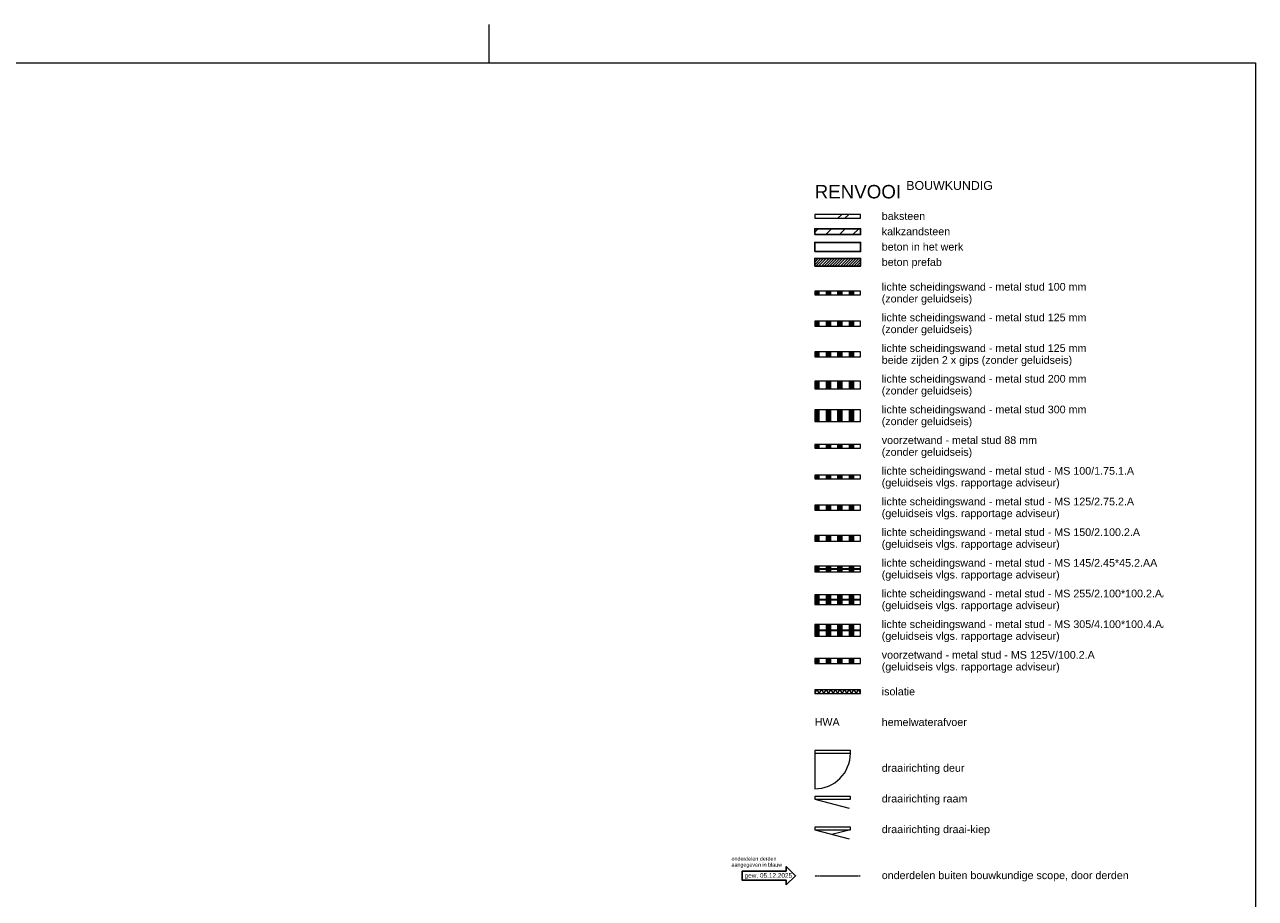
# Model space of a CAD drawing. Extents: x 0 to 92550, y 0 to 59400.
# Tile 37 of 37: x 50984 to 83100, y 36609 to 59400. Entities that reach past the tile are written whole.
import ezdxf
from ezdxf.xclip import XClip

# ---------------------------------------------------------------- set-up
doc = ezdxf.new("R2010")
doc.units = 0
doc.header["$MEASUREMENT"] = 0
doc.header["$XCLIPFRAME"] = 0
doc.linetypes.add('Streeplijn fijn', pattern=[234.119993, 155.999994, -78.119999])
for name, color, linetype in [('ZZ 22 Binnenwand metal stud', 7, 'Continuous'), ('ZZ Aankleding 2D tek', 7, 'Continuous'), ('ZZ Markers wijzigingspijlen', 7, 'Continuous')]:
    doc.layers.add(name, color=color, linetype=linetype)
doc.styles.add('GENERATED_STYLE_1', font='arial.ttf')

# ---------------------------------------------------------------- blocks, each defined once
blk = doc.blocks.new('*X119')
at = {"layer": 'ZZ Aankleding 2D tek', "color": 7, "linetype": 'Continuous', "lineweight": 5, "ltscale": 0.01}
for p, q in [((71627, 52450), (71627, 52400)), ((71627, 52400), (71627, 52350)), ((71655, 52450), (71655, 52400)), ((71655, 52400), (71655, 52350)), ((71682, 52450), (71682, 52400)), ((71682, 52400), (71682, 52350)), ((71710, 52450), (71710, 52400)), ((71710, 52400), (71710, 52350)), ((71900, 52450), (71900, 52400)), ((71900, 52400), (71900, 52350)), ((71927, 52450), (71927, 52400)), ((71927, 52400), (71927, 52350)), ((71955, 52450), (71955, 52400)), ((71955, 52400), (71955, 52350)), ((71982, 52450), (71982, 52400)), ((71982, 52400), (71982, 52350)), ((72010, 52450), (72010, 52400)), ((72010, 52400), (72010, 52350)), ((72200, 52450), (72200, 52400)), ((72200, 52400), (72200, 52350)), ((72227, 52450), (72227, 52400)), ((72227, 52400), (72227, 52350)), ((72255, 52450), (72255, 52400)), ((72255, 52400), (72255, 52350)), ((72282, 52450), (72282, 52400)), ((72282, 52400), (72282, 52350)), ((72310, 52450), (72310, 52400)), ((72310, 52400), (72310, 52350)), ((72500, 52450), (72500, 52400)), ((72500, 52400), (72500, 52350)), ((72527, 52450), (72527, 52400)), ((72527, 52400), (72527, 52350)), ((72555, 52450), (72555, 52400)), ((72555, 52400), (72555, 52350)), ((72582, 52450), (72582, 52400)), ((72582, 52400), (72582, 52350)), ((72610, 52450), (72610, 52400)), ((72610, 52400), (72610, 52350))]:
    blk.add_line(p, q, dxfattribs=at)
blk = doc.blocks.new('*X120')
at = {"layer": 'ZZ Aankleding 2D tek', "color": 7, "linetype": 'Continuous', "lineweight": 5, "ltscale": 0.01}
for p, q in [((71627, 51662), (71627, 51600)), ((71627, 51600), (71627, 51537)), ((71655, 51662), (71655, 51600)), ((71655, 51600), (71655, 51537)), ((71682, 51662), (71682, 51600)), ((71682, 51600), (71682, 51537)), ((71710, 51662), (71710, 51600)), ((71710, 51600), (71710, 51537)), ((71900, 51662), (71900, 51600)), ((71900, 51600), (71900, 51537)), ((71927, 51662), (71927, 51600)), ((71927, 51600), (71927, 51537)), ((71955, 51662), (71955, 51600)), ((71955, 51600), (71955, 51537)), ((71982, 51662), (71982, 51600)), ((71982, 51600), (71982, 51537)), ((72010, 51662), (72010, 51600)), ((72010, 51600), (72010, 51537)), ((72200, 51662), (72200, 51600)), ((72200, 51600), (72200, 51537)), ((72227, 51662), (72227, 51600)), ((72227, 51600), (72227, 51537)), ((72255, 51662), (72255, 51600)), ((72255, 51600), (72255, 51537)), ((72282, 51662), (72282, 51600)), ((72282, 51600), (72282, 51537)), ((72310, 51662), (72310, 51600)), ((72310, 51600), (72310, 51537)), ((72500, 51662), (72500, 51600)), ((72500, 51600), (72500, 51537)), ((72527, 51662), (72527, 51600)), ((72527, 51600), (72527, 51537)), ((72555, 51662), (72555, 51600)), ((72555, 51600), (72555, 51537)), ((72582, 51662), (72582, 51600)), ((72582, 51600), (72582, 51537)), ((72610, 51662), (72610, 51600)), ((72610, 51600), (72610, 51537))]:
    blk.add_line(p, q, dxfattribs=at)
blk = doc.blocks.new('*X121')
at = {"layer": 'ZZ Aankleding 2D tek', "color": 7, "linetype": 'Continuous', "lineweight": 5, "ltscale": 0.01}
for p, q in [((71627, 50100), (71627, 50000)), ((71627, 50000), (71627, 49900)), ((71655, 50100), (71655, 50000)), ((71655, 50000), (71655, 49900)), ((71682, 50100), (71682, 50000)), ((71682, 50000), (71682, 49900)), ((71710, 50100), (71710, 50000)), ((71710, 50000), (71710, 49900)), ((71900, 50100), (71900, 50000)), ((71900, 50000), (71900, 49900)), ((71927, 50100), (71927, 50000)), ((71927, 50000), (71927, 49900)), ((71955, 50100), (71955, 50000)), ((71955, 50000), (71955, 49900)), ((71982, 50100), (71982, 50000)), ((71982, 50000), (71982, 49900)), ((72010, 50100), (72010, 50000)), ((72010, 50000), (72010, 49900)), ((72200, 50100), (72200, 50000)), ((72200, 50000), (72200, 49900)), ((72227, 50100), (72227, 50000)), ((72227, 50000), (72227, 49900)), ((72255, 50100), (72255, 50000)), ((72255, 50000), (72255, 49900)), ((72282, 50100), (72282, 50000)), ((72282, 50000), (72282, 49900)), ((72310, 50100), (72310, 50000)), ((72310, 50000), (72310, 49900)), ((72500, 50100), (72500, 50000)), ((72500, 50000), (72500, 49900)), ((72527, 50100), (72527, 50000)), ((72527, 50000), (72527, 49900)), ((72555, 50100), (72555, 50000)), ((72555, 50000), (72555, 49900)), ((72582, 50100), (72582, 50000)), ((72582, 50000), (72582, 49900)), ((72610, 50100), (72610, 50000)), ((72610, 50000), (72610, 49900))]:
    blk.add_line(p, q, dxfattribs=at)
blk = doc.blocks.new('*X122')
at = {"layer": 'ZZ Aankleding 2D tek', "color": 7, "linetype": 'Continuous', "lineweight": 5, "ltscale": 0.01}
for p, q in [((71627, 50862), (71627, 50800)), ((71627, 50800), (71627, 50737)), ((71655, 50862), (71655, 50800)), ((71655, 50800), (71655, 50737)), ((71682, 50862), (71682, 50800)), ((71682, 50800), (71682, 50737)), ((71710, 50862), (71710, 50800)), ((71710, 50800), (71710, 50737)), ((71900, 50862), (71900, 50800)), ((71900, 50800), (71900, 50737)), ((71927, 50862), (71927, 50800)), ((71927, 50800), (71927, 50737)), ((71955, 50862), (71955, 50800)), ((71955, 50800), (71955, 50737)), ((71982, 50862), (71982, 50800)), ((71982, 50800), (71982, 50737)), ((72010, 50862), (72010, 50800)), ((72010, 50800), (72010, 50737)), ((72200, 50862), (72200, 50800)), ((72200, 50800), (72200, 50737)), ((72227, 50862), (72227, 50800)), ((72227, 50800), (72227, 50737)), ((72255, 50862), (72255, 50800)), ((72255, 50800), (72255, 50737)), ((72282, 50862), (72282, 50800)), ((72282, 50800), (72282, 50737)), ((72310, 50862), (72310, 50800)), ((72310, 50800), (72310, 50737)), ((72500, 50862), (72500, 50800)), ((72500, 50800), (72500, 50737)), ((72527, 50862), (72527, 50800)), ((72527, 50800), (72527, 50737)), ((72555, 50862), (72555, 50800)), ((72555, 50800), (72555, 50737)), ((72582, 50862), (72582, 50800)), ((72582, 50800), (72582, 50737)), ((72610, 50862), (72610, 50800)), ((72610, 50800), (72610, 50737))]:
    blk.add_line(p, q, dxfattribs=at)
blk = doc.blocks.new('*X123')
at = {"layer": 'ZZ Aankleding 2D tek', "color": 7, "linetype": 'Continuous', "lineweight": 5, "ltscale": 0.01}
for p, q in [((71627, 49350), (71627, 49200)), ((71627, 49200), (71627, 49050)), ((71655, 49350), (71655, 49200)), ((71655, 49200), (71655, 49050)), ((71682, 49350), (71682, 49200)), ((71682, 49200), (71682, 49050)), ((71710, 49350), (71710, 49200)), ((71710, 49200), (71710, 49050)), ((71900, 49350), (71900, 49200)), ((71900, 49200), (71900, 49050)), ((71927, 49350), (71927, 49200)), ((71927, 49200), (71927, 49050)), ((71955, 49350), (71955, 49200)), ((71955, 49200), (71955, 49050)), ((71982, 49350), (71982, 49200)), ((71982, 49200), (71982, 49050)), ((72010, 49350), (72010, 49200)), ((72010, 49200), (72010, 49050)), ((72200, 49350), (72200, 49200)), ((72200, 49200), (72200, 49050)), ((72227, 49350), (72227, 49200)), ((72227, 49200), (72227, 49050)), ((72255, 49350), (72255, 49200)), ((72255, 49200), (72255, 49050)), ((72282, 49350), (72282, 49200)), ((72282, 49200), (72282, 49050)), ((72310, 49350), (72310, 49200)), ((72310, 49200), (72310, 49050)), ((72500, 49350), (72500, 49200)), ((72500, 49200), (72500, 49050)), ((72527, 49350), (72527, 49200)), ((72527, 49200), (72527, 49050)), ((72555, 49350), (72555, 49200)), ((72555, 49200), (72555, 49050)), ((72582, 49350), (72582, 49200)), ((72582, 49200), (72582, 49050)), ((72610, 49350), (72610, 49200)), ((72610, 49200), (72610, 49050))]:
    blk.add_line(p, q, dxfattribs=at)
blk = doc.blocks.new('*X124')
at = {"layer": 'ZZ Aankleding 2D tek', "color": 7, "linetype": 'Continuous', "lineweight": 5, "ltscale": 0.01}
for p, q in [((71627, 48444), (71627, 48400)), ((71627, 48400), (71627, 48356)), ((71655, 48444), (71655, 48400)), ((71655, 48400), (71655, 48356)), ((71682, 48444), (71682, 48400)), ((71682, 48400), (71682, 48356)), ((71710, 48444), (71710, 48400)), ((71710, 48400), (71710, 48356)), ((71900, 48444), (71900, 48400)), ((71900, 48400), (71900, 48356)), ((71927, 48444), (71927, 48400)), ((71927, 48400), (71927, 48356)), ((71955, 48444), (71955, 48400)), ((71955, 48400), (71955, 48356)), ((71982, 48444), (71982, 48400)), ((71982, 48400), (71982, 48356)), ((72010, 48444), (72010, 48400)), ((72010, 48400), (72010, 48356)), ((72200, 48444), (72200, 48400)), ((72200, 48400), (72200, 48356)), ((72227, 48444), (72227, 48400)), ((72227, 48400), (72227, 48356)), ((72255, 48444), (72255, 48400)), ((72255, 48400), (72255, 48356)), ((72282, 48444), (72282, 48400)), ((72282, 48400), (72282, 48356)), ((72310, 48444), (72310, 48400)), ((72310, 48400), (72310, 48356)), ((72500, 48444), (72500, 48400)), ((72500, 48400), (72500, 48356)), ((72527, 48444), (72527, 48400)), ((72527, 48400), (72527, 48356)), ((72555, 48444), (72555, 48400)), ((72555, 48400), (72555, 48356)), ((72582, 48444), (72582, 48400)), ((72582, 48400), (72582, 48356)), ((72610, 48444), (72610, 48400)), ((72610, 48400), (72610, 48356))]:
    blk.add_line(p, q, dxfattribs=at)
blk = doc.blocks.new('*X125')
at = {"layer": 'ZZ 22 Binnenwand metal stud', "color": 7, "linetype": 'Continuous', "lineweight": 5, "ltscale": 0.01}
for p, q in [((71627, 46862), (71627, 46800)), ((71627, 46800), (71627, 46737)), ((71655, 46862), (71655, 46800)), ((71655, 46800), (71655, 46737)), ((71682, 46862), (71682, 46800)), ((71682, 46800), (71682, 46737)), ((71710, 46862), (71710, 46800)), ((71710, 46800), (71710, 46737)), ((71900, 46862), (71900, 46800)), ((71900, 46800), (71900, 46737)), ((71927, 46862), (71927, 46800)), ((71927, 46800), (71927, 46737)), ((71955, 46862), (71955, 46800)), ((71955, 46800), (71955, 46737)), ((71982, 46862), (71982, 46800)), ((71982, 46800), (71982, 46737)), ((72010, 46862), (72010, 46800)), ((72010, 46800), (72010, 46737)), ((72200, 46862), (72200, 46800)), ((72200, 46800), (72200, 46737)), ((72227, 46862), (72227, 46800)), ((72227, 46800), (72227, 46737)), ((72255, 46862), (72255, 46800)), ((72255, 46800), (72255, 46737)), ((72282, 46862), (72282, 46800)), ((72282, 46800), (72282, 46737)), ((72310, 46862), (72310, 46800)), ((72310, 46800), (72310, 46737)), ((72500, 46862), (72500, 46800)), ((72500, 46800), (72500, 46737)), ((72527, 46862), (72527, 46800)), ((72527, 46800), (72527, 46737)), ((72555, 46862), (72555, 46800)), ((72555, 46800), (72555, 46737)), ((72582, 46862), (72582, 46800)), ((72582, 46800), (72582, 46737)), ((72610, 46862), (72610, 46800)), ((72610, 46800), (72610, 46737))]:
    blk.add_line(p, q, dxfattribs=at)
blk = doc.blocks.new('*X126')
at = {"layer": 'ZZ 22 Binnenwand metal stud', "color": 7, "linetype": 'Continuous', "lineweight": 5, "ltscale": 0.01}
for p, q in [((71627, 46075), (71627, 46000)), ((71627, 46000), (71627, 45925)), ((71655, 46075), (71655, 46000)), ((71655, 46000), (71655, 45925)), ((71682, 46075), (71682, 46000)), ((71682, 46000), (71682, 45925)), ((71710, 46075), (71710, 46000)), ((71710, 46000), (71710, 45925)), ((71900, 46075), (71900, 46000)), ((71900, 46000), (71900, 45925)), ((71927, 46075), (71927, 46000)), ((71927, 46000), (71927, 45925)), ((71955, 46075), (71955, 46000)), ((71955, 46000), (71955, 45925)), ((71982, 46075), (71982, 46000)), ((71982, 46000), (71982, 45925)), ((72010, 46075), (72010, 46000)), ((72010, 46000), (72010, 45925)), ((72200, 46075), (72200, 46000)), ((72200, 46000), (72200, 45925)), ((72227, 46075), (72227, 46000)), ((72227, 46000), (72227, 45925)), ((72255, 46075), (72255, 46000)), ((72255, 46000), (72255, 45925)), ((72282, 46075), (72282, 46000)), ((72282, 46000), (72282, 45925)), ((72310, 46075), (72310, 46000)), ((72310, 46000), (72310, 45925)), ((72500, 46075), (72500, 46000)), ((72500, 46000), (72500, 45925)), ((72527, 46075), (72527, 46000)), ((72527, 46000), (72527, 45925)), ((72555, 46075), (72555, 46000)), ((72555, 46000), (72555, 45925)), ((72582, 46075), (72582, 46000)), ((72582, 46000), (72582, 45925)), ((72610, 46075), (72610, 46000)), ((72610, 46000), (72610, 45925))]:
    blk.add_line(p, q, dxfattribs=at)
blk = doc.blocks.new('*X127')
at = {"layer": 'ZZ 22 Binnenwand metal stud', "color": 7, "linetype": 'Continuous', "lineweight": 5, "ltscale": 0.01}
for p, q in [((71627, 42862), (71627, 42800)), ((71627, 42800), (71627, 42737)), ((71655, 42862), (71655, 42800)), ((71655, 42800), (71655, 42737)), ((71682, 42862), (71682, 42800)), ((71682, 42800), (71682, 42737)), ((71710, 42862), (71710, 42800)), ((71710, 42800), (71710, 42737)), ((71900, 42862), (71900, 42800)), ((71900, 42800), (71900, 42737)), ((71927, 42862), (71927, 42800)), ((71927, 42800), (71927, 42737)), ((71955, 42862), (71955, 42800)), ((71955, 42800), (71955, 42737)), ((71982, 42862), (71982, 42800)), ((71982, 42800), (71982, 42737)), ((72010, 42862), (72010, 42800)), ((72010, 42800), (72010, 42737)), ((72200, 42862), (72200, 42800)), ((72200, 42800), (72200, 42737)), ((72227, 42862), (72227, 42800)), ((72227, 42800), (72227, 42737)), ((72255, 42862), (72255, 42800)), ((72255, 42800), (72255, 42737)), ((72282, 42862), (72282, 42800)), ((72282, 42800), (72282, 42737)), ((72310, 42862), (72310, 42800)), ((72310, 42800), (72310, 42737)), ((72500, 42862), (72500, 42800)), ((72500, 42800), (72500, 42737)), ((72527, 42862), (72527, 42800)), ((72527, 42800), (72527, 42737)), ((72555, 42862), (72555, 42800)), ((72555, 42800), (72555, 42737)), ((72582, 42862), (72582, 42800)), ((72582, 42800), (72582, 42737)), ((72610, 42862), (72610, 42800)), ((72610, 42800), (72610, 42737))]:
    blk.add_line(p, q, dxfattribs=at)
blk = doc.blocks.new('*X128')
at = {"layer": 'ZZ 22 Binnenwand metal stud', "color": 7, "linetype": 'Continuous', "lineweight": 5, "ltscale": 0.01}
for p, q in [((71627, 43597), (71627, 43522)), ((71627, 43522), (71627, 43447)), ((71655, 43597), (71655, 43522)), ((71655, 43522), (71655, 43447)), ((71682, 43597), (71682, 43522)), ((71682, 43522), (71682, 43447)), ((71710, 43597), (71710, 43522)), ((71710, 43522), (71710, 43447)), ((71900, 43597), (71900, 43522)), ((71900, 43522), (71900, 43447)), ((71927, 43597), (71927, 43522)), ((71927, 43522), (71927, 43447)), ((71955, 43597), (71955, 43522)), ((71955, 43522), (71955, 43447)), ((71982, 43597), (71982, 43522)), ((71982, 43522), (71982, 43447)), ((72010, 43597), (72010, 43522)), ((72010, 43522), (72010, 43447)), ((72200, 43597), (72200, 43522)), ((72200, 43522), (72200, 43447)), ((72227, 43597), (72227, 43522)), ((72227, 43522), (72227, 43447)), ((72255, 43597), (72255, 43522)), ((72255, 43522), (72255, 43447)), ((72282, 43597), (72282, 43522)), ((72282, 43522), (72282, 43447)), ((72310, 43597), (72310, 43522)), ((72310, 43522), (72310, 43447)), ((72500, 43597), (72500, 43522)), ((72500, 43522), (72500, 43447)), ((72527, 43597), (72527, 43522)), ((72527, 43522), (72527, 43447)), ((72555, 43597), (72555, 43522)), ((72555, 43522), (72555, 43447)), ((72582, 43597), (72582, 43522)), ((72582, 43522), (72582, 43447)), ((72610, 43597), (72610, 43522)), ((72610, 43522), (72610, 43447))]:
    blk.add_line(p, q, dxfattribs=at)
blk = doc.blocks.new('*X129')
at = {"layer": 'ZZ 22 Binnenwand metal stud', "color": 7, "linetype": 'Continuous', "lineweight": 5, "ltscale": 0.01}
for p, q in [((71627, 43752), (71627, 43677)), ((71627, 43677), (71627, 43602)), ((71655, 43752), (71655, 43677)), ((71655, 43677), (71655, 43602)), ((71682, 43752), (71682, 43677)), ((71682, 43677), (71682, 43602)), ((71710, 43752), (71710, 43677)), ((71710, 43677), (71710, 43602)), ((71900, 43752), (71900, 43677)), ((71900, 43677), (71900, 43602)), ((71927, 43752), (71927, 43677)), ((71927, 43677), (71927, 43602)), ((71955, 43752), (71955, 43677)), ((71955, 43677), (71955, 43602)), ((71982, 43752), (71982, 43677)), ((71982, 43677), (71982, 43602)), ((72010, 43752), (72010, 43677)), ((72010, 43677), (72010, 43602)), ((72200, 43752), (72200, 43677)), ((72200, 43677), (72200, 43602)), ((72227, 43752), (72227, 43677)), ((72227, 43677), (72227, 43602)), ((72255, 43752), (72255, 43677)), ((72255, 43677), (72255, 43602)), ((72282, 43752), (72282, 43677)), ((72282, 43677), (72282, 43602)), ((72310, 43752), (72310, 43677)), ((72310, 43677), (72310, 43602)), ((72500, 43752), (72500, 43677)), ((72500, 43677), (72500, 43602)), ((72527, 43752), (72527, 43677)), ((72527, 43677), (72527, 43602)), ((72555, 43752), (72555, 43677)), ((72555, 43677), (72555, 43602)), ((72582, 43752), (72582, 43677)), ((72582, 43677), (72582, 43602)), ((72610, 43752), (72610, 43677)), ((72610, 43677), (72610, 43602))]:
    blk.add_line(p, q, dxfattribs=at)
blk = doc.blocks.new('*X130')
at = {"layer": 'ZZ 22 Binnenwand metal stud', "color": 7, "linetype": 'Continuous', "lineweight": 5, "ltscale": 0.01}
for p, q in [((71627, 44527), (71627, 44465)), ((71627, 44465), (71627, 44402)), ((71655, 44527), (71655, 44465)), ((71655, 44465), (71655, 44402)), ((71682, 44527), (71682, 44465)), ((71682, 44465), (71682, 44402)), ((71710, 44527), (71710, 44465)), ((71710, 44465), (71710, 44402)), ((71900, 44527), (71900, 44465)), ((71900, 44465), (71900, 44402)), ((71927, 44527), (71927, 44465)), ((71927, 44465), (71927, 44402)), ((71955, 44527), (71955, 44465)), ((71955, 44465), (71955, 44402)), ((71982, 44527), (71982, 44465)), ((71982, 44465), (71982, 44402)), ((72010, 44527), (72010, 44465)), ((72010, 44465), (72010, 44402)), ((72200, 44527), (72200, 44465)), ((72200, 44465), (72200, 44402)), ((72227, 44527), (72227, 44465)), ((72227, 44465), (72227, 44402)), ((72255, 44527), (72255, 44465)), ((72255, 44465), (72255, 44402)), ((72282, 44527), (72282, 44465)), ((72282, 44465), (72282, 44402)), ((72310, 44527), (72310, 44465)), ((72310, 44465), (72310, 44402)), ((72500, 44527), (72500, 44465)), ((72500, 44465), (72500, 44402)), ((72527, 44527), (72527, 44465)), ((72527, 44465), (72527, 44402)), ((72555, 44527), (72555, 44465)), ((72555, 44465), (72555, 44402)), ((72582, 44527), (72582, 44465)), ((72582, 44465), (72582, 44402)), ((72610, 44527), (72610, 44465)), ((72610, 44465), (72610, 44402))]:
    blk.add_line(p, q, dxfattribs=at)
blk = doc.blocks.new('*X131')
at = {"layer": 'ZZ 22 Binnenwand metal stud', "color": 7, "linetype": 'Continuous', "lineweight": 5, "ltscale": 0.01}
for p, q in [((71627, 44397), (71627, 44335)), ((71627, 44335), (71627, 44272)), ((71655, 44397), (71655, 44335)), ((71655, 44335), (71655, 44272)), ((71682, 44397), (71682, 44335)), ((71682, 44335), (71682, 44272)), ((71710, 44397), (71710, 44335)), ((71710, 44335), (71710, 44272)), ((71900, 44397), (71900, 44335)), ((71900, 44335), (71900, 44272)), ((71927, 44397), (71927, 44335)), ((71927, 44335), (71927, 44272)), ((71955, 44397), (71955, 44335)), ((71955, 44335), (71955, 44272)), ((71982, 44397), (71982, 44335)), ((71982, 44335), (71982, 44272)), ((72010, 44397), (72010, 44335)), ((72010, 44335), (72010, 44272)), ((72200, 44397), (72200, 44335)), ((72200, 44335), (72200, 44272)), ((72227, 44397), (72227, 44335)), ((72227, 44335), (72227, 44272)), ((72255, 44397), (72255, 44335)), ((72255, 44335), (72255, 44272)), ((72282, 44397), (72282, 44335)), ((72282, 44335), (72282, 44272)), ((72310, 44397), (72310, 44335)), ((72310, 44335), (72310, 44272)), ((72500, 44397), (72500, 44335)), ((72500, 44335), (72500, 44272)), ((72527, 44397), (72527, 44335)), ((72527, 44335), (72527, 44272)), ((72555, 44397), (72555, 44335)), ((72555, 44335), (72555, 44272)), ((72582, 44397), (72582, 44335)), ((72582, 44335), (72582, 44272)), ((72610, 44397), (72610, 44335)), ((72610, 44335), (72610, 44272))]:
    blk.add_line(p, q, dxfattribs=at)
blk = doc.blocks.new('*X132')
at = {"layer": 'ZZ 22 Binnenwand metal stud', "color": 7, "linetype": 'Continuous', "lineweight": 5, "ltscale": 0.01}
for p, q in [((71627, 45272), (71627, 45237)), ((71627, 45237), (71627, 45202)), ((71655, 45272), (71655, 45237)), ((71655, 45237), (71655, 45202)), ((71682, 45272), (71682, 45237)), ((71682, 45237), (71682, 45202)), ((71710, 45272), (71710, 45237)), ((71710, 45237), (71710, 45202)), ((71900, 45272), (71900, 45237)), ((71900, 45237), (71900, 45202)), ((71927, 45272), (71927, 45237)), ((71927, 45237), (71927, 45202)), ((71955, 45272), (71955, 45237)), ((71955, 45237), (71955, 45202)), ((71982, 45272), (71982, 45237)), ((71982, 45237), (71982, 45202)), ((72010, 45272), (72010, 45237)), ((72010, 45237), (72010, 45202)), ((72200, 45272), (72200, 45237)), ((72200, 45237), (72200, 45202)), ((72227, 45272), (72227, 45237)), ((72227, 45237), (72227, 45202)), ((72255, 45272), (72255, 45237)), ((72255, 45237), (72255, 45202)), ((72282, 45272), (72282, 45237)), ((72282, 45237), (72282, 45202)), ((72310, 45272), (72310, 45237)), ((72310, 45237), (72310, 45202)), ((72500, 45272), (72500, 45237)), ((72500, 45237), (72500, 45202)), ((72527, 45272), (72527, 45237)), ((72527, 45237), (72527, 45202)), ((72555, 45272), (72555, 45237)), ((72555, 45237), (72555, 45202)), ((72582, 45272), (72582, 45237)), ((72582, 45237), (72582, 45202)), ((72610, 45272), (72610, 45237)), ((72610, 45237), (72610, 45202))]:
    blk.add_line(p, q, dxfattribs=at)
blk = doc.blocks.new('*X133')
at = {"layer": 'ZZ 22 Binnenwand metal stud', "color": 7, "linetype": 'Continuous', "lineweight": 5, "ltscale": 0.01}
for p, q in [((71627, 45197), (71627, 45162)), ((71627, 45162), (71627, 45127)), ((71655, 45197), (71655, 45162)), ((71655, 45162), (71655, 45127)), ((71682, 45197), (71682, 45162)), ((71682, 45162), (71682, 45127)), ((71710, 45197), (71710, 45162)), ((71710, 45162), (71710, 45127)), ((71900, 45197), (71900, 45162)), ((71900, 45162), (71900, 45127)), ((71927, 45197), (71927, 45162)), ((71927, 45162), (71927, 45127)), ((71955, 45197), (71955, 45162)), ((71955, 45162), (71955, 45127)), ((71982, 45197), (71982, 45162)), ((71982, 45162), (71982, 45127)), ((72010, 45197), (72010, 45162)), ((72010, 45162), (72010, 45127)), ((72200, 45197), (72200, 45162)), ((72200, 45162), (72200, 45127)), ((72227, 45197), (72227, 45162)), ((72227, 45162), (72227, 45127)), ((72255, 45197), (72255, 45162)), ((72255, 45162), (72255, 45127)), ((72282, 45197), (72282, 45162)), ((72282, 45162), (72282, 45127)), ((72310, 45197), (72310, 45162)), ((72310, 45162), (72310, 45127)), ((72500, 45197), (72500, 45162)), ((72500, 45162), (72500, 45127)), ((72527, 45197), (72527, 45162)), ((72527, 45162), (72527, 45127)), ((72555, 45197), (72555, 45162)), ((72555, 45162), (72555, 45127)), ((72582, 45197), (72582, 45162)), ((72582, 45162), (72582, 45127)), ((72610, 45197), (72610, 45162)), ((72610, 45162), (72610, 45127))]:
    blk.add_line(p, q, dxfattribs=at)
blk = doc.blocks.new('*X134')
at = {"layer": 'ZZ 22 Binnenwand metal stud', "color": 7, "linetype": 'Continuous', "lineweight": 5, "ltscale": 0.01}
for p, q in [((71627, 47650), (71627, 47600)), ((71627, 47600), (71627, 47550)), ((71655, 47650), (71655, 47600)), ((71655, 47600), (71655, 47550)), ((71682, 47650), (71682, 47600)), ((71682, 47600), (71682, 47550)), ((71710, 47650), (71710, 47600)), ((71710, 47600), (71710, 47550)), ((71900, 47650), (71900, 47600)), ((71900, 47600), (71900, 47550)), ((71927, 47650), (71927, 47600)), ((71927, 47600), (71927, 47550)), ((71955, 47650), (71955, 47600)), ((71955, 47600), (71955, 47550)), ((71982, 47650), (71982, 47600)), ((71982, 47600), (71982, 47550)), ((72010, 47650), (72010, 47600)), ((72010, 47600), (72010, 47550)), ((72200, 47650), (72200, 47600)), ((72200, 47600), (72200, 47550)), ((72227, 47650), (72227, 47600)), ((72227, 47600), (72227, 47550)), ((72255, 47650), (72255, 47600)), ((72255, 47600), (72255, 47550)), ((72282, 47650), (72282, 47600)), ((72282, 47600), (72282, 47550)), ((72310, 47650), (72310, 47600)), ((72310, 47600), (72310, 47550)), ((72500, 47650), (72500, 47600)), ((72500, 47600), (72500, 47550)), ((72527, 47650), (72527, 47600)), ((72527, 47600), (72527, 47550)), ((72555, 47650), (72555, 47600)), ((72555, 47600), (72555, 47550)), ((72582, 47650), (72582, 47600)), ((72582, 47600), (72582, 47550)), ((72610, 47650), (72610, 47600)), ((72610, 47600), (72610, 47550))]:
    blk.add_line(p, q, dxfattribs=at)
blk = doc.blocks.new('Drawing_3_3', base_point=(71600, 55400))
at = {"layer": 'ZZ Aankleding 2D tek', "linetype": 'Continuous', "lineweight": 0, "true_color": 0x000000}
h = blk.add_hatch(dxfattribs=at)
h.set_pattern_fill('145_Baksteen_0003', color=18, style=0, pattern_type=2)
h.set_pattern_definition([(45, (71600, 55400), (-459.62, 459.62), []), (45, (71508.1, 55491.9), (-459.62, 459.62), [])])
h.paths.add_polyline_path([(71600, 54350), (72800, 54350), (72800, 54450), (71600, 54450)])
h = blk.add_hatch(dxfattribs=at)
h.set_pattern_fill('130_Kalkzandsteen_0003', color=18, style=0, pattern_type=2)
h.set_pattern_definition([(45, (71600, 55400), (-176.777, 176.777), [])])
h.paths.add_polyline_path([(71600, 53925), (72800, 53925), (72800, 54075), (71600, 54075)])
h = blk.add_hatch(dxfattribs=at)
h.set_pattern_fill('220_Gewapend_beton___pre_60', color=18, style=0, pattern_type=2)
h.set_pattern_definition([(45, (71600, 55400), (-35.3553, 35.3553), [])])
h.paths.add_polyline_path([(71600, 53100), (72800, 53100), (72800, 53300), (71600, 53300)])
at = {"layer": 'ZZ 22 Binnenwand metal stud', "color": 7, "linetype": 'Continuous', "lineweight": 15, "ltscale": 0.01, "flags": 128}
for points in [[(72800, 47650), (71600, 47650), (71600, 47550), (72800, 47550)], [(72800, 46862), (71600, 46862), (71600, 46737), (72800, 46737)], [(72800, 46075), (71600, 46075), (71600, 45925), (72800, 45925)], [(72800, 45272), (71600, 45272), (71600, 45202), (72800, 45202)], [(72800, 45202), (71600, 45202), (71600, 45197), (72800, 45197)], [(72800, 45197), (71600, 45197), (71600, 45127), (72800, 45127)], [(72800, 44527), (71600, 44527), (71600, 44402), (72800, 44402)], [(72800, 44402), (71600, 44402), (71600, 44397), (72800, 44397)], [(72800, 44397), (71600, 44397), (71600, 44272), (72800, 44272)], [(71600, 43602), (72800, 43602), (72800, 43752), (71600, 43752)], [(71600, 43597), (72800, 43597), (72800, 43602), (71600, 43602)], [(71600, 43447), (72800, 43447), (72800, 43597), (71600, 43597)], [(71600, 42737), (72800, 42737), (72800, 42862), (71600, 42862)]]:
    blk.add_lwpolyline(points, close=True, dxfattribs=at)
at = {"layer": 'ZZ Aankleding 2D tek', "color": 7, "linetype": 'Continuous', "lineweight": 5, "ltscale": 0.01}
for p, q in [((71600, 41950), (71660, 42050)), ((71660, 42050), (71720, 41950)), ((71720, 41950), (71780, 42050)), ((71780, 42050), (71840, 41950)), ((71840, 41950), (71900, 42050)), ((71900, 42050), (71960, 41950)), ((71960, 41950), (72020, 42050)), ((72020, 42050), (72080, 41950)), ((72080, 41950), (72140, 42050)), ((72140, 42050), (72200, 41950)), ((72200, 41950), (72260, 42050)), ((72260, 42050), (72320, 41950)), ((72320, 41950), (72380, 42050)), ((72380, 42050), (72440, 41950)), ((72440, 41950), (72500, 42050)), ((72500, 42050), (72560, 41950)), ((72560, 41950), (72620, 42050)), ((72620, 42050), (72680, 41950)), ((72680, 41950), (72740, 42050)), ((72740, 42050), (72800, 41950))]:
    blk.add_line(p, q, dxfattribs=at)
at = {"layer": 'ZZ Aankleding 2D tek', "color": 7, "linetype": 'Continuous', "lineweight": 9, "ltscale": 0.01}
for p, q in [((72534, 40470), (71600, 40470)), ((71600, 40470), (71600, 40400)), ((72534, 40400), (72534, 40470)), ((71600, 40400), (72534, 40400)), ((71600, 40400), (71600, 39466)), ((72534, 39270), (71600, 39270)), ((71600, 39270), (71600, 39200)), ((71600, 39200), (72534, 39200)), ((71600, 39200), (72502, 38958)), ((72534, 39200), (72534, 39270)), ((72534, 38470), (71600, 38470)), ((71600, 38470), (71600, 38400)), ((71600, 38400), (72534, 38400)), ((71600, 38400), (72502, 38158)), ((72534, 38400), (72051, 38279)), ((72534, 38400), (72534, 38470))]:
    blk.add_line(p, q, dxfattribs=at)
at = {"layer": 'ZZ Aankleding 2D tek', "color": 174, "linetype": 'Streeplijn fijn', "lineweight": 5, "ltscale": 0.01, "true_color": 0x0000aa}
blk.add_line((71600, 37200), (72800, 37200), dxfattribs=at)
at = {"layer": 'ZZ Aankleding 2D tek', "color": 7, "linetype": 'Continuous', "lineweight": 15, "ltscale": 0.01, "flags": 128}
for points in [[(71600, 54350), (72800, 54350), (72800, 54450), (71600, 54450)], [(71600, 52350), (72800, 52350), (72800, 52450), (71600, 52450)], [(71600, 51537), (72800, 51537), (72800, 51662), (71600, 51662)], [(71600, 50737), (72800, 50737), (72800, 50862), (71600, 50862)], [(71600, 49900), (72800, 49900), (72800, 50100), (71600, 50100)], [(71600, 49050), (72800, 49050), (72800, 49350), (71600, 49350)], [(71600, 48356), (72800, 48356), (72800, 48444), (71600, 48444)]]:
    blk.add_lwpolyline(points, close=True, dxfattribs=at)
at = {"layer": 'ZZ Aankleding 2D tek', "color": 7, "linetype": 'Continuous', "lineweight": 25, "ltscale": 0.01, "flags": 128}
for points in [[(71600, 53925), (72800, 53925), (72800, 54075), (71600, 54075)], [(71600, 53479), (72800, 53479), (72800, 53721), (71600, 53721)], [(71600, 53100), (72800, 53100), (72800, 53300), (71600, 53300)]]:
    blk.add_lwpolyline(points, close=True, dxfattribs=at)
at = {"layer": 'ZZ Aankleding 2D tek', "color": 7, "linetype": 'Continuous', "lineweight": 9, "ltscale": 0.01, "flags": 128}
blk.add_lwpolyline([(71600, 41950), (72800, 41950), (72800, 42050), (71600, 42050)], close=True, dxfattribs=at)
at = {"layer": 'ZZ Aankleding 2D tek', "color": 7, "linetype": 'Continuous', "lineweight": 9, "ltscale": 0.01}
blk.add_arc((71600, 40400), 934, 270, 0, dxfattribs=at)
at = {"layer": 'ZZ Markers wijzigingspijlen', "color": 1, "linetype": 'Continuous', "lineweight": 25, "ltscale": 0.01, "flags": 128}
blk.add_lwpolyline([(70860, 36960), (71100, 37200), (70860, 37440), (70860, 37320), (69712, 37320), (69712, 37080), (70860, 37080)], close=True, dxfattribs=at)
at = {"layer": 'ZZ Aankleding 2D tek', "color": 7, "linetype": 'Continuous', "lineweight": 25, "ltscale": 0.01}
for name in ['*X119', '*X120', '*X122', '*X121', '*X123', '*X124', '*X134', '*X125', '*X126', '*X132', '*X133', '*X130', '*X131', '*X129', '*X128', '*X127']:
    blk.add_blockref(name, (0, 0), dxfattribs=at)
at = {"color": 7, "linetype": 'Continuous', "lineweight": 5, "attachment_point": 1, "style": 'GENERATED_STYLE_1'}
for s, insert, char_height in [('\\A1;{\\pql;\\fArial|b0|i0|c0|p0;\\W1.000000;RENVOOI \\fArial|b0|i0|c0|p0;\\W1.000000;\\A1{\\H.66x;\\SBOUWKUNDIG^  ;}}', (71600, 55320), 350), ('\\A1;{\\pql;\\fArial|b0|i0|c0|p0;\\W1.000000;baksteen}', (73350, 54506), 200), ('\\A1;{\\pql;\\fArial|b0|i0|c0|p0;\\W1.000000;kalkzandsteen}', (73350, 54106), 200), ('\\A1;{\\pql;\\fArial|b0|i0|c0|p0;\\W1.000000;beton in het werk}', (73350, 53706), 200), ('\\A1;{\\pql;\\fArial|b0|i0|c0|p0;\\W1.000000;beton prefab}', (73350, 53306), 200), ('\\A1;{\\pql;\\fArial|b0|i0|c0|p0;\\W1.000000;isolatie}', (73350, 42106), 200), ('\\A1;{\\pql;\\fArial|b0|i0|c0|p0;\\W1.000000;HWA}', (71600, 41311), 200), ('\\A1;{\\pql;\\fArial|b0|i0|c0|p0;\\W1.000000;hemelwaterafvoer}', (73350, 41306), 200), ('\\A1;{\\pql;\\fArial|b0|i0|c0|p0;\\W1.000000;draairichting deur}', (73350, 40111), 200), ('\\A1;{\\pql;\\fArial|b0|i0|c0|p0;\\W1.000000;draairichting raam}', (73350, 39311), 200), ('\\A1;{\\pql;\\fArial|b0|i0|c0|p0;\\W1.000000;draairichting draai-kiep}', (73350, 38511), 200), ('\\A1;{\\pql;\\fArial|b0|i0|c0|p0;\\W1.000000;onderdelen\\fArial|b0|i0|c0|p0;\\W1.000000; buiten bouwkundige scope, door derden}', (73350, 37311), 200)]:
    blk.add_mtext(s, dxfattribs=dict(at, insert=insert, char_height=char_height))
at = {"color": 7, "linetype": 'Continuous', "lineweight": 5, "char_height": 200, "attachment_point": 4, "style": 'GENERATED_STYLE_1'}
for s, insert, line_spacing_factor in [('\\A1;{\\pql;\\fArial|b0|i0|c0|p0;\\W1.000000;lichte scheidingswand - metal stud 100 mm\\P\\pql;\\fArial|b0|i0|c0|p0;\\W1.000000;(zonder geluidseis)}', (73350, 52377), 0.928713), ('\\A1;{\\pql;\\fArial|b0|i0|c0|p0;\\W1.000000;lichte scheidingswand - metal stud 125 mm\\P\\pql;\\fArial|b0|i0|c0|p0;\\W1.000000;(zonder geluidseis)}', (73350, 51577), 0.928713), ('\\A1;{\\pql;\\fArial|b0|i0|c0|p0;\\W1.000000;lichte scheidingswand - metal stud 125 mm\\P\\pql;\\fArial|b0|i0|c0|p0;\\W1.000000;beide zijden 2 x gips (zonder geluidseis)}', (73350, 50777), 0.928713), ('\\A1;{\\pql;\\fArial|b0|i0|c0|p0;\\W1.000000;lichte scheidingswand - metal stud 200 mm\\P\\pql;\\fArial|b0|i0|c0|p0;\\W1.000000;(zonder geluidseis)}', (73350, 49977), 0.928713), ('\\A1;{\\pql;\\fArial|b0|i0|c0|p0;\\W1.000000;lichte scheidingswand - metal stud 300 mm\\P\\pql;\\fArial|b0|i0|c0|p0;\\W1.000000;(zonder geluidseis)}', (73350, 49177), 0.928713), ('\\A1;{\\pql;\\fArial|b0|i0|c0|p0;\\W1.000000;voorzetwand - metal stud 88 mm\\P\\pql;\\fArial|b0|i0|c0|p0;\\W1.000000;(zonder geluidseis)}', (73350, 48377), 0.928713), ('\\A1;{\\pql;\\fArial|b0|i0|c0|p0;\\W1.000000;lichte scheidingswand - metal stud - MS 100/1.75.1.A\\P\\pql;\\fArial|b0|i0|c0|p0;\\W1.000000;(geluidseis vlgs. rapportage adviseur)}', (73350, 47577), 0.921632), ('\\A1;{\\pql;\\fArial|b0|i0|c0|p0;\\W1.000000;lichte scheidingswand - metal stud - MS 125/2.75.2.A\\P\\pql;\\fArial|b0|i0|c0|p0;\\W1.000000;(geluidseis vlgs. rapportage adviseur)}', (73350, 46777), 0.921632), ('\\A1;{\\pql;\\fArial|b0|i0|c0|p0;\\W1.000000;lichte scheidingswand - metal stud - MS 150/2.100.2.A\\P\\pql;\\fArial|b0|i0|c0|p0;\\W1.000000;(geluidseis vlgs. rapportage adviseur)}', (73350, 45977), 0.921629), ('\\A1;{\\pql;\\fArial|b0|i0|c0|p0;\\W1.000000;lichte scheidingswand - metal stud - MS 145/2.45*45.2.AA\\P\\pql;\\fArial|b0|i0|c0|p0;\\W1.000000;(geluidseis vlgs. rapportage adviseur)}', (73350, 45177), 0.921629), ('\\A1;{\\pql;\\fArial|b0|i0|c0|p0;\\W1.000000;lichte scheidingswand - metal stud - MS 255/2.100*100.2.AA\\P\\pql;\\fArial|b0|i0|c0|p0;\\W1.000000;(geluidseis vlgs. rapportage adviseur)}', (73350, 44377), 0.921629), ('\\A1;{\\pql;\\fArial|b0|i0|c0|p0;\\W1.000000;lichte scheidingswand - metal stud - MS 305/4.100*100.4.AA\\P\\pql;\\fArial|b0|i0|c0|p0;\\W1.000000;(geluidseis vlgs. rapportage adviseur)}', (73350, 43577), 0.921629), ('\\A1;{\\pql;\\fArial|b0|i0|c0|p0;\\W1.000000;voorzetwand - metal stud - MS 125V/100.2.A\\P\\pql;\\fArial|b0|i0|c0|p0;\\W1.000000;(geluidseis vlgs. rapportage adviseur)}', (73350, 42777), 0.921629)]:
    blk.add_mtext(s, dxfattribs=dict(at, insert=insert, line_spacing_factor=line_spacing_factor))
at = {"layer": 'ZZ Markers wijzigingspijlen', "color": 1, "linetype": 'Continuous', "lineweight": 5, "insert": (69430, 37405), "char_height": 100, "width": 1344.78, "attachment_point": 7, "line_spacing_factor": 0.940383, "style": 'GENERATED_STYLE_1'}
blk.add_mtext('\\A1;{\\pql;\\fArial|b0|i0|c0|p0;\\W1.000000;onderdelen derden aangegeven in blauw}', dxfattribs=at)
at = {"layer": 'ZZ Markers wijzigingspijlen', "color": 1, "linetype": 'Continuous', "lineweight": 5, "insert": (69772, 37190), "char_height": 120, "attachment_point": 4, "style": 'GENERATED_STYLE_1'}
blk.add_mtext('\\A1;{\\pql;\\fArial|b0|i0|c0|p0;\\W1.000000;gew. 05.12.2025}', dxfattribs=at)

msp = doc.modelspace()

# ---------------------------------------------------------------- linework, layer by layer
at = {"color": 7, "linetype": 'Continuous', "lineweight": 5, "ltscale": 0.01}
msp.add_line((63100, 59400), (63100, 58400), dxfattribs=at)
at = {"color": 7, "linetype": 'Continuous', "lineweight": 15, "ltscale": 0.01, "flags": 128}
msp.add_lwpolyline([(1000, 58400), (83100, 58400), (83100, 1000), (1000, 1000)], close=True, dxfattribs=at)

# ---------------------------------------------------------------- block references
at = {"color": 7, "linetype": 'Continuous', "lineweight": 25, "ltscale": 0.01}
ref = msp.add_blockref('Drawing_3_3', (71600, 55400), dxfattribs=at)
XClip(ref).set_block_clipping_path([(69430.215005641, 36960), (80699.0666660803, 55400)])

doc.saveas('drawing.dxf')
